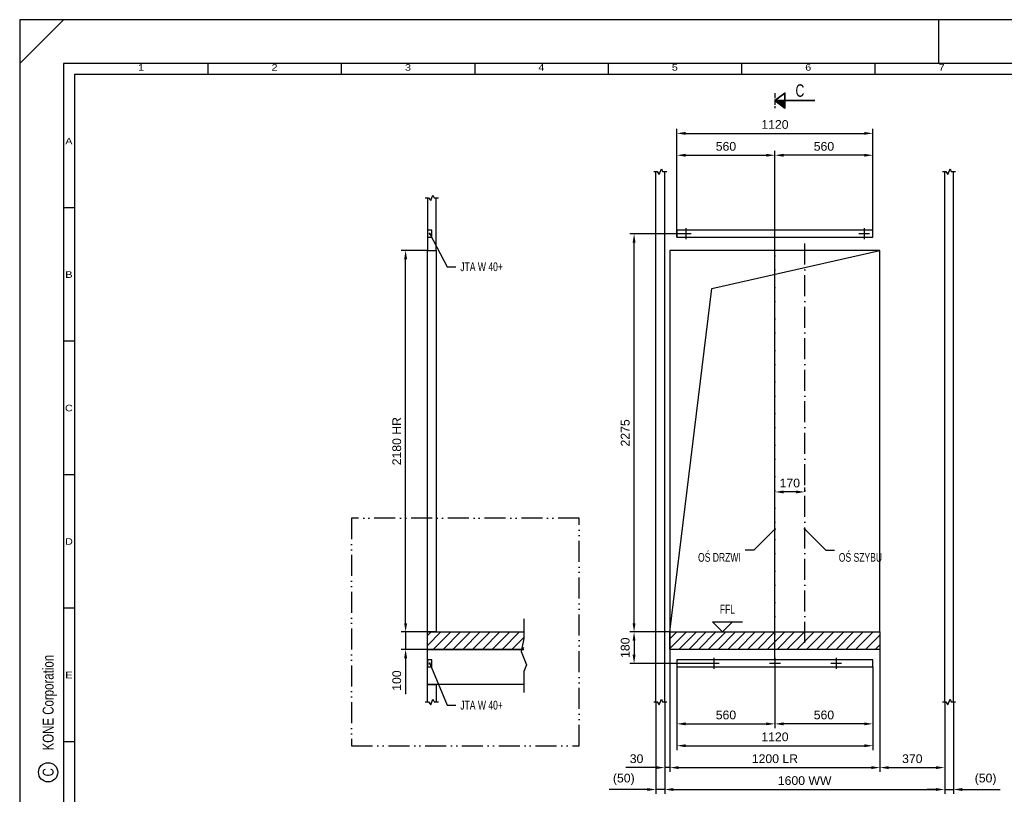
# Model space of a CAD drawing. Header units: millimetres. Extents: x 0 to 10500, y 0 to 7425.
# Tile 2 of 3: x 0 to 5627, y 2999 to 7425. Entities that reach past the tile are written whole.
import ezdxf
from ezdxf.enums import TextEntityAlignment as Align

# ---------------------------------------------------------------- set-up
doc = ezdxf.new("R2010")
doc.units = ezdxf.units.MM
doc.header["$LTSCALE"] = 10
doc.header["$PDSIZE"] = -3
for name, pattern in [('ACAD_ISO02W100', [15, 12, -3]), ('ACAD_ISO10W100', [18, 12, -3, 0, -3]), ('ACAD_ISO12W100', [21, 12, -3, 0, -3, 0, -3])]:
    doc.linetypes.add(name, pattern=pattern)
for name, color, linetype in [('CONT_25', 1, 'Continuous'), ('CONT_50', 5, 'Continuous'), ('CONT_70', 4, 'Continuous'), ('DASH_25', 1, 'ACAD_ISO02W100'), ('DASHD_25', 1, 'ACAD_ISO10W100'), ('DASHDD_25', 1, 'ACAD_ISO12W100'), ('DIM_35', 7, 'Continuous'), ('HATCH_35', 2, 'Continuous'), ('SHEET', 1, 'Continuous'), ('TEXT_35', 2, 'Continuous')]:
    doc.layers.add(name, color=color, linetype=linetype)
doc.layers.add('CONT_35', color=2, linetype='Continuous', lineweight=35)
doc.styles.add('Arial', font='arial.ttf')
doc.styles.get("Standard").update_dxf_attribs({"font": 'arial.ttf'})
doc.styles.add('Text0.7_Arial', font='arial.ttf', dxfattribs={"width": 0.7})
doc.dimstyles.new('KONE_mm', dxfattribs={"dimscale": 25, "dimtxt": 2, "dimasz": 2, "dimexe": 1, "dimexo": 0, "dimgap": 1, "dimtad": 1, "dimdec": 0, "dimrnd": 0.01, "dimzin": 0, "dimdsep": 46, "dimtxsty": 'Arial', "dimsah": 1, "dimcen": 0, "dimclrd": 256, "dimclre": 256, "dimclrt": 256, "dimadec": 1, "dimazin": 2, "dimtfac": 1, "dimtdec": 0, "dimtmove": 0, "dimatfit": 3, "dimfxl": 1, "dimtolj": 1, "dimtzin": 0, "dimarcsym": 0})
pattern_1 = [(45, (4315.887, 3926.822), (-28.0633, 28.0633), [])]

# ---------------------------------------------------------------- blocks, each defined once
blk = doc.blocks.new('Border')
at = {"layer": 'CONT_50', "linetype": 'Continuous'}
blk.add_line((210, 297), (210, 287), dxfattribs=at)
blk.add_lwpolyline([(410, 10), (410, 287), (10, 287), (10, 10)], close=True, dxfattribs=at)
at = {"layer": 'SHEET', "linetype": 'Continuous'}
for p, q in [((0, 287), (10, 297)), ((43, 287), (43, 284.5)), ((73.5, 287), (73.5, 284.5)), ((104, 287), (104, 284.5)), ((134.5, 287), (134.5, 284.5)), ((165, 287), (165, 284.5)), ((195.5, 287), (195.5, 284.5)), ((410, 284.5), (12.5, 284.5)), ((12.5, 284.5), (12.5, 10)), ((12.5, 254), (10, 254)), ((12.5, 223.5), (10, 223.5)), ((12.5, 193), (10, 193)), ((12.5, 162.5), (10, 162.5)), ((12.5, 132), (10, 132))]:
    blk.add_line(p, q, dxfattribs=at)
blk.add_lwpolyline([(420, 0), (420, 297), (0, 297), (0, 0)], close=True, dxfattribs=at)
blk.add_circle((6.5, 125), 2.2, dxfattribs=at)
at = {"layer": 'SHEET', "width": 1.190476}
for s, p in [('1', (27.75, 286.1)), ('2', (58.25, 286.1)), ('3', (88.75, 286.1)), ('4', (119.25, 286.1)), ('5', (149.75, 286.1)), ('6', (180.25, 286.1)), ('7', (210.75, 286.1)), ('A', (11.25, 269.25)), ('B', (11.25, 238.75)), ('C', (11.25, 208.25)), ('D', (11.25, 177.75)), ('E', (11.25, 147.25))]:
    blk.add_text(s, height=1.5, dxfattribs=at).set_placement(p, align=Align.MIDDLE)
at = {"layer": 'SHEET', "linetype": 'Continuous', "width": 0.75}
blk.add_text('C', height=2.5, rotation=90, dxfattribs=at).set_placement((6.5, 125), align=Align.MIDDLE)
blk = doc.blocks.new('*D362')
at = {"layer": 'Defpoints', "color": 0, "transparency": 16777216}
for p in [(4315.9, 4726.8), (4315.9, 4726.8), (4485.9, 4726.8)]:
    blk.add_point(p, dxfattribs=at)
at = {"layer": 'DIM_35', "lineweight": -2, "transparency": 16777216}
for p, q in [((4315.9, 4726.8), (4315.9, 4751.8)), ((4435.9, 4726.8), (4365.9, 4726.8)), ((4485.9, 4726.8), (4485.9, 4751.8))]:
    blk.add_line(p, q, dxfattribs=at)
at = {"layer": 'DIM_35', "transparency": 16777216}
for points in [[(4365.9, 4735.2), (4365.9, 4718.5), (4315.9, 4726.8)], [(4435.9, 4735.2), (4435.9, 4718.5), (4485.9, 4726.8)]]:
    blk.add_solid(points, dxfattribs=at)
at = {"layer": 'DIM_35', "transparency": 16777216, "insert": (4400.9, 4777.4), "char_height": 50, "attachment_point": 5, "style": 'Arial'}
blk.add_mtext('\\A1;170', dxfattribs=at)
blk = doc.blocks.new('_DotSmall')
at = {"color": 0, "linetype": 'ByBlock', "const_width": 0.5}
blk.add_lwpolyline([(-0.0625, 0, 1), (0.0625, 0, 1)], format="xyb", close=True, dxfattribs=at)
blk = doc.blocks.new('*D346')
at = {"layer": 'Defpoints', "color": 0, "transparency": 16777216}
for p in [(3755.9, 3726.8), (4315.9, 3764.3), (4315.9, 3401.8)]:
    blk.add_point(p, dxfattribs=at)
at = {"layer": 'DIM_35', "lineweight": -2, "transparency": 16777216}
for p, q in [((3755.9, 3726.8), (3755.9, 3376.8)), ((4315.9, 3764.3), (4315.9, 3376.8)), ((3805.9, 3401.8), (4265.9, 3401.8))]:
    blk.add_line(p, q, dxfattribs=at)
at = {"layer": 'DIM_35', "transparency": 16777216}
for points in [[(3805.9, 3410.2), (3805.9, 3393.5), (3755.9, 3401.8)], [(4265.9, 3410.2), (4265.9, 3393.5), (4315.9, 3401.8)]]:
    blk.add_solid(points, dxfattribs=at)
at = {"layer": 'DIM_35', "transparency": 16777216, "insert": (4035.9, 3452.4), "char_height": 50, "attachment_point": 5, "style": 'Arial', "bg_fill": 3, "box_fill_scale": 1.1, "bg_fill_color": 256, "bg_fill_true_color": 13158600, "bg_fill_transparency": 0}
blk.add_mtext('\\A1;560', dxfattribs=at)
blk = doc.blocks.new('*D347')
at = {"layer": 'Defpoints', "color": 0, "transparency": 16777216}
for p in [(4315.9, 3764.3), (4875.9, 3726.8), (4315.9, 3401.8)]:
    blk.add_point(p, dxfattribs=at)
at = {"layer": 'DIM_35', "lineweight": -2, "transparency": 16777216}
for p, q in [((4315.9, 3764.3), (4315.9, 3376.8)), ((4875.9, 3726.8), (4875.9, 3376.8)), ((4825.9, 3401.8), (4365.9, 3401.8))]:
    blk.add_line(p, q, dxfattribs=at)
at = {"layer": 'DIM_35', "transparency": 16777216}
for points in [[(4365.9, 3410.2), (4365.9, 3393.5), (4315.9, 3401.8)], [(4825.9, 3410.2), (4825.9, 3393.5), (4875.9, 3401.8)]]:
    blk.add_solid(points, dxfattribs=at)
at = {"layer": 'DIM_35', "transparency": 16777216, "insert": (4595.9, 3452.4), "char_height": 50, "attachment_point": 5, "style": 'Arial', "bg_fill": 3, "box_fill_scale": 1.1, "bg_fill_color": 256, "bg_fill_true_color": 13158600, "bg_fill_transparency": 0}
blk.add_mtext('\\A1;560', dxfattribs=at)
blk = doc.blocks.new('*D348')
at = {"layer": 'Defpoints', "color": 0, "transparency": 16777216}
for p in [(3755.9, 3726.8), (4875.9, 3726.8), (4875.9, 3276.8)]:
    blk.add_point(p, dxfattribs=at)
at = {"layer": 'DIM_35', "lineweight": -2, "transparency": 16777216}
for p, q in [((3755.9, 3726.8), (3755.9, 3251.8)), ((4875.9, 3726.8), (4875.9, 3251.8)), ((3805.9, 3276.8), (4825.9, 3276.8))]:
    blk.add_line(p, q, dxfattribs=at)
at = {"layer": 'DIM_35', "transparency": 16777216}
for points in [[(3805.9, 3285.2), (3805.9, 3268.5), (3755.9, 3276.8)], [(4825.9, 3285.2), (4825.9, 3268.5), (4875.9, 3276.8)]]:
    blk.add_solid(points, dxfattribs=at)
at = {"layer": 'DIM_35', "transparency": 16777216, "insert": (4315.9, 3327.4), "char_height": 50, "attachment_point": 5, "style": 'Arial', "bg_fill": 3, "box_fill_scale": 1.1, "bg_fill_color": 256, "bg_fill_true_color": 13158600, "bg_fill_transparency": 0}
blk.add_mtext('\\A1;1120', dxfattribs=at)
blk = doc.blocks.new('*D349')
at = {"layer": 'Defpoints', "color": 0, "transparency": 16777216}
for p in [(4875.9, 6775.6), (3755.9, 6181.8), (4875.9, 6181.8)]:
    blk.add_point(p, dxfattribs=at)
at = {"layer": 'DIM_35', "lineweight": -2, "transparency": 16777216}
for p, q in [((3755.9, 6181.8), (3755.9, 6800.6)), ((3805.9, 6775.6), (4825.9, 6775.6)), ((4875.9, 6181.8), (4875.9, 6800.6))]:
    blk.add_line(p, q, dxfattribs=at)
at = {"layer": 'DIM_35', "transparency": 16777216}
for points in [[(3805.9, 6783.9), (3805.9, 6767.2), (3755.9, 6775.6)], [(4825.9, 6783.9), (4825.9, 6767.2), (4875.9, 6775.6)]]:
    blk.add_solid(points, dxfattribs=at)
at = {"layer": 'DIM_35', "transparency": 16777216, "insert": (4315.9, 6826.1), "char_height": 50, "attachment_point": 5, "style": 'Arial', "bg_fill": 3, "box_fill_scale": 1.1, "bg_fill_color": 256, "bg_fill_true_color": 13158600, "bg_fill_transparency": 0}
blk.add_mtext('\\A1;1120', dxfattribs=at)
blk = doc.blocks.new('*D350')
at = {"layer": 'Defpoints', "color": 0, "transparency": 16777216}
for p in [(4315.9, 6650.6), (4315.9, 6169.3), (4875.9, 6181.8)]:
    blk.add_point(p, dxfattribs=at)
at = {"layer": 'DIM_35', "lineweight": -2, "transparency": 16777216}
for p, q in [((4315.9, 6169.3), (4315.9, 6675.6)), ((4825.9, 6650.6), (4365.9, 6650.6)), ((4875.9, 6181.8), (4875.9, 6675.6))]:
    blk.add_line(p, q, dxfattribs=at)
at = {"layer": 'DIM_35', "transparency": 16777216}
for points in [[(4365.9, 6658.9), (4365.9, 6642.2), (4315.9, 6650.6)], [(4825.9, 6658.9), (4825.9, 6642.2), (4875.9, 6650.6)]]:
    blk.add_solid(points, dxfattribs=at)
at = {"layer": 'DIM_35', "transparency": 16777216, "insert": (4595.9, 6701.1), "char_height": 50, "attachment_point": 5, "style": 'Arial', "bg_fill": 3, "box_fill_scale": 1.1, "bg_fill_color": 256, "bg_fill_true_color": 13158600, "bg_fill_transparency": 0}
blk.add_mtext('\\A1;560', dxfattribs=at)
blk = doc.blocks.new('*D351')
at = {"layer": 'Defpoints', "color": 0, "transparency": 16777216}
for p in [(4315.9, 6650.6), (3755.9, 6181.8), (4315.9, 6169.3)]:
    blk.add_point(p, dxfattribs=at)
at = {"layer": 'DIM_35', "lineweight": -2, "transparency": 16777216}
for p, q in [((3755.9, 6181.8), (3755.9, 6675.6)), ((3805.9, 6650.6), (4265.9, 6650.6)), ((4315.9, 6169.3), (4315.9, 6675.6))]:
    blk.add_line(p, q, dxfattribs=at)
at = {"layer": 'DIM_35', "transparency": 16777216}
for points in [[(3805.9, 6658.9), (3805.9, 6642.2), (3755.9, 6650.6)], [(4265.9, 6658.9), (4265.9, 6642.2), (4315.9, 6650.6)]]:
    blk.add_solid(points, dxfattribs=at)
at = {"layer": 'DIM_35', "transparency": 16777216, "insert": (4035.9, 6701.1), "char_height": 50, "attachment_point": 5, "style": 'Arial', "bg_fill": 3, "box_fill_scale": 1.1, "bg_fill_color": 256, "bg_fill_true_color": 13158600, "bg_fill_transparency": 0}
blk.add_mtext('\\A1;560', dxfattribs=at)
blk = doc.blocks.new('*D352')
at = {"layer": 'Defpoints', "color": 0, "transparency": 16777216}
for p in [(3715.9, 3926.8), (3685.9, 3526.8), (3685.9, 3151.8)]:
    blk.add_point(p, dxfattribs=at)
at = {"layer": 'DIM_35', "lineweight": -2, "transparency": 16777216}
for p, q in [((3715.9, 3926.8), (3715.9, 3126.8)), ((3685.9, 3526.8), (3685.9, 3126.8)), ((3635.9, 3151.8), (3464.5, 3151.8)), ((3715.9, 3151.8), (3685.9, 3151.8)), ((3765.9, 3151.8), (3815.9, 3151.8))]:
    blk.add_line(p, q, dxfattribs=at)
at = {"layer": 'DIM_35', "transparency": 16777216}
for points in [[(3635.9, 3160.2), (3635.9, 3143.5), (3685.9, 3151.8)], [(3765.9, 3160.2), (3765.9, 3143.5), (3715.9, 3151.8)]]:
    blk.add_solid(points, dxfattribs=at)
at = {"layer": 'DIM_35', "transparency": 16777216, "insert": (3525.2, 3202.4), "char_height": 50, "attachment_point": 5, "style": 'Arial', "bg_fill": 3, "box_fill_scale": 1.1, "bg_fill_color": 256, "bg_fill_true_color": 13158600, "bg_fill_transparency": 0}
blk.add_mtext('\\A1;30', dxfattribs=at)
blk = doc.blocks.new('*D353')
at = {"layer": 'Defpoints', "color": 0, "transparency": 16777216}
for p in [(4915.9, 3926.8), (5285.9, 3526.8), (5285.9, 3151.8)]:
    blk.add_point(p, dxfattribs=at)
at = {"layer": 'DIM_35', "lineweight": -2, "transparency": 16777216}
for p, q in [((4915.9, 3926.8), (4915.9, 3126.8)), ((5285.9, 3526.8), (5285.9, 3126.8)), ((4965.9, 3151.8), (5235.9, 3151.8))]:
    blk.add_line(p, q, dxfattribs=at)
at = {"layer": 'DIM_35', "transparency": 16777216}
for points in [[(4965.9, 3160.2), (4965.9, 3143.5), (4915.9, 3151.8)], [(5235.9, 3160.2), (5235.9, 3143.5), (5285.9, 3151.8)]]:
    blk.add_solid(points, dxfattribs=at)
at = {"layer": 'DIM_35', "transparency": 16777216, "insert": (5100.9, 3202.4), "char_height": 50, "attachment_point": 5, "style": 'Arial', "bg_fill": 3, "box_fill_scale": 1.1, "bg_fill_color": 256, "bg_fill_true_color": 13158600, "bg_fill_transparency": 0}
blk.add_mtext('\\A1;370', dxfattribs=at)
blk = doc.blocks.new('*D354')
at = {"layer": 'Defpoints', "color": 0, "transparency": 16777216}
for p in [(3715.9, 3926.8), (4915.9, 3926.8), (4915.9, 3151.8)]:
    blk.add_point(p, dxfattribs=at)
at = {"layer": 'DIM_35', "lineweight": -2, "transparency": 16777216}
for p, q in [((3715.9, 3926.8), (3715.9, 3126.8)), ((4915.9, 3926.8), (4915.9, 3126.8)), ((3765.9, 3151.8), (4865.9, 3151.8))]:
    blk.add_line(p, q, dxfattribs=at)
at = {"layer": 'DIM_35', "transparency": 16777216}
for points in [[(3765.9, 3160.2), (3765.9, 3143.5), (3715.9, 3151.8)], [(4865.9, 3160.2), (4865.9, 3143.5), (4915.9, 3151.8)]]:
    blk.add_solid(points, dxfattribs=at)
at = {"layer": 'DIM_35', "transparency": 16777216, "insert": (4315.9, 3202.4), "char_height": 50, "attachment_point": 5, "style": 'Arial', "bg_fill": 3, "box_fill_scale": 1.1, "bg_fill_color": 256, "bg_fill_true_color": 13158600, "bg_fill_transparency": 0}
blk.add_mtext('\\A1;1200 LR', dxfattribs=at)
blk = doc.blocks.new('*D355')
at = {"layer": 'Defpoints', "color": 0, "transparency": 16777216}
for p in [(3685.9, 3526.8), (5285.9, 3526.8), (5285.9, 3026.8)]:
    blk.add_point(p, dxfattribs=at)
at = {"layer": 'DIM_35', "lineweight": -2, "transparency": 16777216}
for p, q in [((3685.9, 3526.8), (3685.9, 3001.8)), ((5285.9, 3526.8), (5285.9, 3001.8)), ((3735.9, 3026.8), (5235.9, 3026.8))]:
    blk.add_line(p, q, dxfattribs=at)
at = {"layer": 'DIM_35', "transparency": 16777216}
for points in [[(3735.9, 3035.2), (3735.9, 3018.5), (3685.9, 3026.8)], [(5235.9, 3035.2), (5235.9, 3018.5), (5285.9, 3026.8)]]:
    blk.add_solid(points, dxfattribs=at)
at = {"layer": 'DIM_35', "transparency": 16777216, "insert": (4485.9, 3077.4), "char_height": 50, "attachment_point": 5, "style": 'Arial', "bg_fill": 3, "box_fill_scale": 1.1, "bg_fill_color": 256, "bg_fill_true_color": 13158600, "bg_fill_transparency": 0}
blk.add_mtext('\\A1;1600 WW', dxfattribs=at)
blk = doc.blocks.new('*D356')
at = {"layer": 'Defpoints', "color": 0, "transparency": 16777216}
for p in [(3635.9, 3526.8), (3685.9, 3526.8), (3635.9, 3026.8)]:
    blk.add_point(p, dxfattribs=at)
at = {"layer": 'DIM_35', "lineweight": -2, "transparency": 16777216}
for p, q in [((3635.9, 3526.8), (3635.9, 3001.8)), ((3685.9, 3526.8), (3685.9, 3001.8)), ((3585.9, 3026.8), (3368.4, 3026.8)), ((3685.9, 3026.8), (3635.9, 3026.8)), ((3735.9, 3026.8), (3785.9, 3026.8))]:
    blk.add_line(p, q, dxfattribs=at)
at = {"layer": 'DIM_35', "transparency": 16777216}
for points in [[(3585.9, 3035.2), (3585.9, 3018.5), (3635.9, 3026.8)], [(3735.9, 3035.2), (3735.9, 3018.5), (3685.9, 3026.8)]]:
    blk.add_solid(points, dxfattribs=at)
at = {"layer": 'DIM_35', "transparency": 16777216, "insert": (3452.2, 3084.6), "char_height": 50, "attachment_point": 5, "style": 'Arial', "bg_fill": 3, "box_fill_scale": 1.1, "bg_fill_color": 256, "bg_fill_true_color": 13158600, "bg_fill_transparency": 0}
blk.add_mtext('\\A1;(50)', dxfattribs=at)
blk = doc.blocks.new('*D357')
at = {"layer": 'Defpoints', "color": 0, "transparency": 16777216}
for p in [(5285.9, 3526.8), (5335.9, 3526.8), (5335.9, 3026.8)]:
    blk.add_point(p, dxfattribs=at)
at = {"layer": 'DIM_35', "lineweight": -2, "transparency": 16777216}
for p, q in [((5285.9, 3526.8), (5285.9, 3001.8)), ((5335.9, 3526.8), (5335.9, 3001.8)), ((5235.9, 3026.8), (5185.9, 3026.8)), ((5285.9, 3026.8), (5335.9, 3026.8)), ((5385.9, 3026.8), (5603.3, 3026.8))]:
    blk.add_line(p, q, dxfattribs=at)
at = {"layer": 'DIM_35', "transparency": 16777216}
for points in [[(5235.9, 3035.2), (5235.9, 3018.5), (5285.9, 3026.8)], [(5385.9, 3035.2), (5385.9, 3018.5), (5335.9, 3026.8)]]:
    blk.add_solid(points, dxfattribs=at)
at = {"layer": 'DIM_35', "transparency": 16777216, "insert": (5519.6, 3084.6), "char_height": 50, "attachment_point": 5, "style": 'Arial', "bg_fill": 3, "box_fill_scale": 1.1, "bg_fill_color": 256, "bg_fill_true_color": 13158600, "bg_fill_transparency": 0}
blk.add_mtext('\\A1;(50)', dxfattribs=at)
blk = doc.blocks.new('*D358')
at = {"layer": 'Defpoints', "color": 0, "transparency": 16777216}
for p in [(3715.9, 3926.8), (3965.9, 3746.8)]:
    blk.add_point(p, dxfattribs=at)
at = {"layer": 'DIM_35', "lineweight": -2, "transparency": 16777216}
for p, q in [((3715.9, 3926.8), (3485.9, 3926.8)), ((3510.9, 3876.8), (3510.9, 3796.8)), ((3965.9, 3746.8), (3485.9, 3746.8))]:
    blk.add_line(p, q, dxfattribs=at)
at = {"layer": 'DIM_35', "transparency": 16777216}
for points in [[(3502.6, 3876.8), (3519.2, 3876.8), (3510.9, 3926.8)], [(3502.6, 3796.8), (3519.2, 3796.8), (3510.9, 3746.8)]]:
    blk.add_solid(points, dxfattribs=at)
at = {"layer": 'DIM_35', "transparency": 16777216, "insert": (3460.4, 3836.8), "char_height": 50, "attachment_point": 5, "rotation": 90, "style": 'Arial', "bg_fill": 3, "box_fill_scale": 1.1, "bg_fill_color": 256, "bg_fill_true_color": 13158600, "bg_fill_transparency": 0}
blk.add_mtext('\\A1;180', dxfattribs=at)
at = {"layer": 'Defpoints', "color": 0, "transparency": 16777216}
blk.add_point((3510.9, 3746.8), dxfattribs=at)
blk = doc.blocks.new('*D359')
at = {"layer": 'Defpoints', "color": 0, "transparency": 16777216}
for p in [(3510.9, 6201.8), (3805.9, 6201.8), (3715.9, 3926.8)]:
    blk.add_point(p, dxfattribs=at)
at = {"layer": 'DIM_35', "lineweight": -2, "transparency": 16777216}
for p, q in [((3805.9, 6201.8), (3485.9, 6201.8)), ((3510.9, 3976.8), (3510.9, 6151.8)), ((3715.9, 3926.8), (3485.9, 3926.8))]:
    blk.add_line(p, q, dxfattribs=at)
at = {"layer": 'DIM_35', "transparency": 16777216}
for points in [[(3502.6, 6151.8), (3519.2, 6151.8), (3510.9, 6201.8)], [(3502.6, 3976.8), (3519.2, 3976.8), (3510.9, 3926.8)]]:
    blk.add_solid(points, dxfattribs=at)
at = {"layer": 'DIM_35', "transparency": 16777216, "insert": (3460.4, 5064.3), "char_height": 50, "attachment_point": 5, "rotation": 90, "style": 'Arial', "bg_fill": 3, "box_fill_scale": 1.1, "bg_fill_color": 256, "bg_fill_true_color": 13158600, "bg_fill_transparency": 0}
blk.add_mtext('\\A1;2275', dxfattribs=at)
blk = doc.blocks.new('T-0008158422_DoorCutOut_C_001_0')
at = {"layer": 'CONT_25'}
blk.add_lwpolyline([(-600, 0), (-360, 1962), (600, 2180)], dxfattribs=at)
at = {"layer": 'CONT_70'}
blk.add_lwpolyline([(-600, 0), (600, 0), (600, 2180), (-600, 2180)], close=True, dxfattribs=at)
at = {"layer": 'DASHD_25'}
blk.add_lwpolyline([(0, -62.5), (0, 2242.5)], dxfattribs=at)
blk = doc.blocks.new('*D360')
at = {"layer": 'Defpoints', "color": 0, "transparency": 16777216}
for p in [(2330.4, 3926.8), (2205.4, 3826.8), (2330.4, 3826.8)]:
    blk.add_point(p, dxfattribs=at)
at = {"layer": 'DIM_35', "lineweight": -2, "transparency": 16777216}
for p, q in [((2205.4, 3976.8), (2205.4, 4026.8)), ((2330.4, 3926.8), (2180.4, 3926.8)), ((2205.4, 3926.8), (2205.4, 3826.8)), ((2330.4, 3826.8), (2180.4, 3826.8)), ((2205.4, 3776.8), (2205.4, 3571.2))]:
    blk.add_line(p, q, dxfattribs=at)
at = {"layer": 'DIM_35', "transparency": 16777216}
for points in [[(2197, 3976.8), (2213.7, 3976.8), (2205.4, 3926.8)], [(2197, 3776.8), (2213.7, 3776.8), (2205.4, 3826.8)]]:
    blk.add_solid(points, dxfattribs=at)
at = {"layer": 'DIM_35', "transparency": 16777216, "insert": (2154.9, 3649), "char_height": 50, "attachment_point": 5, "rotation": 90, "style": 'Arial', "bg_fill": 3, "box_fill_scale": 1.1, "bg_fill_color": 256, "bg_fill_true_color": 13158600, "bg_fill_transparency": 0}
blk.add_mtext('\\A1;100', dxfattribs=at)
blk = doc.blocks.new('*D361')
at = {"layer": 'Defpoints', "color": 0, "transparency": 16777216}
for p in [(2205.4, 6106.8), (2330.4, 6106.8), (2330.4, 3926.8)]:
    blk.add_point(p, dxfattribs=at)
at = {"layer": 'DIM_35', "lineweight": -2, "transparency": 16777216}
for p, q in [((2330.4, 6106.8), (2180.4, 6106.8)), ((2205.4, 3976.8), (2205.4, 6056.8)), ((2330.4, 3926.8), (2180.4, 3926.8))]:
    blk.add_line(p, q, dxfattribs=at)
at = {"layer": 'DIM_35', "transparency": 16777216}
for points in [[(2197, 6056.8), (2213.7, 6056.8), (2205.4, 6106.8)], [(2197, 3976.8), (2213.7, 3976.8), (2205.4, 3926.8)]]:
    blk.add_solid(points, dxfattribs=at)
at = {"layer": 'DIM_35', "transparency": 16777216, "insert": (2154.9, 5016.8), "char_height": 50, "attachment_point": 5, "rotation": 90, "style": 'Arial', "bg_fill": 3, "box_fill_scale": 1.1, "bg_fill_color": 256, "bg_fill_true_color": 13158600, "bg_fill_transparency": 0}
blk.add_mtext('\\A1;2180 HR', dxfattribs=at)

msp = doc.modelspace()

# ---------------------------------------------------------------- hatches: boundary and pattern name
at = {"layer": 'CONT_35', "ltscale": 0.25}
h = msp.add_hatch(dxfattribs=at)
h.set_pattern_fill('ANSI31', color=256, scale=0.571429, style=0)
h.set_pattern_definition([(45, (5791.655125, 8052.93512), (-0.0505076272, 0.0505076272), [])])
h.paths.add_polyline_path([(4373, 6963.1), (4315.9, 6963.1), (4373, 6920.2)])
at = {"layer": 'HATCH_35'}
h = msp.add_hatch(dxfattribs=at)
h.set_pattern_fill('ANSI31', color=256, scale=12.5)
h.set_pattern_definition(pattern_1)
h.paths.add_polyline_path([(2880.4, 3826.8), (2330.4, 3826.8), (2330.4, 3926.8), (2880.4, 3926.8)])
h = msp.add_hatch(dxfattribs=at)
h.set_pattern_fill('ANSI31', color=256, scale=12.5)
h.set_pattern_definition(pattern_1)
h.paths.add_polyline_path([(3715.9, 3926.8), (4915.9, 3926.8), (4915.9, 3826.8), (3715.9, 3826.8)])

# ---------------------------------------------------------------- linework, layer by layer
at = {"layer": 'CONT_35', "ltscale": 0.25}
msp.add_lwpolyline([(4315.9, 6963.1), (4373, 7005.9), (4373, 6963.1), (4373, 6920.2)], close=True, dxfattribs=at)
msp.add_lwpolyline([(4315.9, 6963.1), (4373, 6963.1), (4544.5, 6963.1)], dxfattribs=at)
at = {"layer": 'CONT_70'}
for p, q in [((3635.9, 3526.8), (3635.9, 6556.8)), ((3685.9, 3526.8), (3685.9, 6556.8)), ((5285.9, 3526.8), (5285.9, 6556.8)), ((5335.9, 3526.8), (5335.9, 6556.8))]:
    msp.add_line(p, q, dxfattribs=at)
for points in [[(2330.4, 6406.8), (2330.4, 6106.8), (2380.4, 6106.8), (2380.4, 6406.8)], [(2880.4, 3826.8), (2330.4, 3826.8), (2330.4, 3926.8), (2880.4, 3926.8)], [(2880.4, 3626.8), (2330.4, 3626.8), (2330.4, 3826.8), (2880.4, 3826.8)], [(2330.4, 3526.8), (2330.4, 3626.8), (2380.4, 3626.8), (2380.4, 3526.8)]]:
    msp.add_lwpolyline(points, dxfattribs=at)
for points in [[(2330.4, 6181.8), (2355.4, 6181.8), (2355.4, 6221.8), (2330.4, 6221.8)], [(3755.9, 6181.8), (4875.9, 6181.8), (4875.9, 6221.8), (3755.9, 6221.8)], [(2330.4, 3926.8), (2330.4, 6106.8), (2380.4, 6106.8), (2380.4, 3926.8)], [(3715.9, 3926.8), (4915.9, 3926.8), (4915.9, 3826.8), (3715.9, 3826.8)], [(2330.4, 3726.8), (2355.4, 3726.8), (2355.4, 3766.8), (2330.4, 3766.8)], [(3755.9, 3726.8), (4875.9, 3726.8), (4875.9, 3766.8), (3755.9, 3766.8)]]:
    msp.add_lwpolyline(points, close=True, dxfattribs=at)
at = {"layer": 'DASH_25', "ltscale": 0.25}
msp.add_line((4315.9, 7005.9), (4315.9, 6920.2), dxfattribs=at)
at = {"layer": 'DASHD_25'}
for points in [[(3623.4, 6556.8), (3642.1, 6556.8), (3654.6, 6541.2), (3667.1, 6572.4), (3673.4, 6556.8), (3698.4, 6556.8)], [(5273.4, 6556.8), (5292.1, 6556.8), (5304.6, 6541.2), (5317.1, 6572.4), (5323.4, 6556.8), (5348.4, 6556.8)], [(2317.9, 6406.8), (2336.6, 6406.8), (2349.1, 6391.2), (2361.6, 6422.4), (2367.9, 6406.8), (2392.9, 6406.8)], [(3837.1, 6201.8), (3774.6, 6201.8)], [(3805.9, 6233.1), (3805.9, 6170.6)], [(4857.1, 6201.8), (4794.6, 6201.8)], [(4825.9, 6233.1), (4825.9, 6170.6)], [(4315.9, 3764.3), (4315.9, 6169.3)], [(4485.9, 3864.3), (4485.9, 6169.3)], [(2880.4, 4001.8), (2880.4, 3889.3), (2864.8, 3814.3), (2896, 3739.3), (2880.4, 3701.8), (2880.4, 3551.8)], [(3965.9, 3778.1), (3965.9, 3715.6)], [(4315.9, 3778.1), (4315.9, 3715.6)], [(4665.9, 3778.1), (4665.9, 3715.6)], [(3997.1, 3746.8), (3934.6, 3746.8)], [(4347.1, 3746.8), (4284.6, 3746.8)], [(4697.1, 3746.8), (4634.6, 3746.8)], [(2317.9, 3526.8), (2336.6, 3526.8), (2349.1, 3511.2), (2361.6, 3542.4), (2367.9, 3526.8), (2392.9, 3526.8)], [(3623.4, 3526.8), (3642.1, 3526.8), (3654.6, 3511.2), (3667.1, 3542.4), (3673.4, 3526.8), (3698.4, 3526.8)], [(5273.4, 3526.8), (5292.1, 3526.8), (5304.6, 3511.2), (5317.1, 3542.4), (5323.4, 3526.8), (5348.4, 3526.8)]]:
    msp.add_lwpolyline(points, dxfattribs=at)
at = {"layer": 'TEXT_35', "linetype": 'Continuous', "ltscale": 0.25}
msp.add_line((3958.7, 3984), (4130.2, 3984), dxfattribs=at)
msp.add_lwpolyline([(3958.7, 3984), (4015.9, 3926.8), (4073, 3984)], dxfattribs=at)

# ---------------------------------------------------------------- block references
at = {"layer": 'SHEET', "xscale": 25, "yscale": 25, "zscale": 25}
msp.add_blockref('Border', (0, 0), dxfattribs=at)

# ---------------------------------------------------------------- texts
at = {"layer": 'SHEET', "linetype": 'Continuous', "style": 'Text0.7_Arial', "width": 0.75}
msp.add_text('KONE Corporation', height=62.5, rotation=90, dxfattribs=at).set_placement((162.5, 3250), align=Align.MIDDLE_LEFT)
at = {"layer": 'TEXT_35', "style": 'Text0.7_Arial', "width": 0.7}
msp.add_text('C', height=71.4, dxfattribs=at).set_placement((4458.7, 6963.1), align=Align.BOTTOM_CENTER)
at = {"layer": 'TEXT_35', "linetype": 'Continuous', "ltscale": 0.25, "style": 'Text0.7_Arial', "width": 0.7}
msp.add_text('FFL', height=50, dxfattribs=at).set_placement((4044.5, 4057), align=Align.MIDDLE)
at = {"layer": 'TEXT_35', "char_height": 50, "style": 'Text0.7_Arial'}
for s, insert, attachment_point in [('JTA W 40+', (2517.9, 6013.1), 4), ('\\POŚ DRZWI', (4120.9, 4394.3), 6), ('\\POŚ SZYBU', (4680.9, 4394.3), 4), ('JTA W 40+', (2517.9, 3508.1), 4)]:
    msp.add_mtext(s, dxfattribs=dict(at, insert=insert, attachment_point=attachment_point))

# ---------------------------------------------------------------- dimensions: what is measured, and where the dimension line sits
at = {"layer": 'DIM_35'}
dim = msp.add_linear_dim(base=(4315.9, 4726.8), p1=(4485.9, 4726.8), p2=(4315.9, 4726.8), dimstyle='KONE_mm', override={"dimldrblk": 'DotSmall'}, dxfattribs=at)
dim.commit()
dim.dimension.update_dxf_attribs({"geometry": '*D362', "text_midpoint": (4400.9, 4777.4)})

# ---------------------------------------------------------------- leaders
at = {"layer": 'TEXT_35', "annotation_type": 0, "has_hookline": 1}
for points, hookline_direction, text_width in [([(2342.9, 6201.8), (2442.9, 6013.1), (2492.9, 6013.1)], 0, 239.2), ([(4315.9, 4514.3), (4195.9, 4394.3), (4145.9, 4394.3)], 1, 237.7), ([(4485.9, 4514.3), (4605.9, 4394.3), (4655.9, 4394.3)], 0, 240.9), ([(2342.9, 3746.8), (2442.9, 3508.1), (2492.9, 3508.1)], 0, 239.2)]:
    msp.add_leader(points, dimstyle='KONE_mm', override={"dimtad": 0, "dimldrblk": 'DotSmall'}, dxfattribs=dict(at, hookline_direction=hookline_direction, text_width=text_width))

# ---------------------------------------------------------------- next in the draw order: dimensions: what is measured, and where the dimension line sits
at = {"layer": 'DIM_35'}
for base, p1, p2, picture, middle in [((4875.9, 6775.6), (3755.9, 6181.8), (4875.9, 6181.8), '*D349', (4315.9, 6826.1)), ((5285.9, 3151.8), (4915.9, 3926.8), (5285.9, 3526.8), '*D353', (5100.9, 3202.4)), ((4315.9, 3401.8), (3755.9, 3726.8), (4315.9, 3764.3), '*D346', (4035.9, 3452.4))]:
    dim = msp.add_linear_dim(base=base, p1=p1, p2=p2, dimstyle='KONE_mm', override={"dimldrblk": 'DotSmall', "dimtfill": 1}, dxfattribs=at)
    dim.commit()
    dim.dimension.update_dxf_attribs({"geometry": picture, "text_midpoint": middle})
dim = msp.add_linear_dim(base=(2205.4, 3826.8), p1=(2330.4, 3926.8), p2=(2330.4, 3826.8), angle=90, dimstyle='KONE_mm', override={"dimldrblk": 'DotSmall', "dimtfill": 1}, dxfattribs=at)
dim.commit()
dim.dimension.update_dxf_attribs({"geometry": '*D360', "text_midpoint": (2154.9, 3649)})

# ---------------------------------------------------------------- next in the draw order: linework, layer by layer
at = {"layer": 'DASHDD_25'}
msp.add_lwpolyline([(1897, 3276.8), (3197, 3276.8), (3197, 4576.8), (1897, 4576.8)], close=True, dxfattribs=at)

# ---------------------------------------------------------------- next in the draw order: dimensions: what is measured, and where the dimension line sits
at = {"layer": 'DIM_35'}
for base, p1, p2, picture, middle in [((4315.9, 6650.6), (4875.9, 6181.8), (4315.9, 6169.3), '*D350', (4595.9, 6701.1)), ((4315.9, 3401.8), (4875.9, 3726.8), (4315.9, 3764.3), '*D347', (4595.9, 3452.4))]:
    dim = msp.add_linear_dim(base=base, p1=p1, p2=p2, dimstyle='KONE_mm', override={"dimldrblk": 'DotSmall', "dimtfill": 1}, dxfattribs=at)
    dim.commit()
    dim.dimension.update_dxf_attribs({"geometry": picture, "text_midpoint": middle})

# ---------------------------------------------------------------- next in the draw order: dimensions: what is measured, and where the dimension line sits
for base, p1, p2, picture, middle in [((4315.9, 6650.6), (3755.9, 6181.8), (4315.9, 6169.3), '*D351', (4035.9, 6701.1)), ((4875.9, 3276.8), (3755.9, 3726.8), (4875.9, 3726.8), '*D348', (4315.9, 3327.4))]:
    dim = msp.add_linear_dim(base=base, p1=p1, p2=p2, dimstyle='KONE_mm', override={"dimldrblk": 'DotSmall', "dimtfill": 1}, dxfattribs=at)
    dim.commit()
    dim.dimension.update_dxf_attribs({"geometry": picture, "text_midpoint": middle})
dim = msp.add_linear_dim(base=(2205.4, 6106.8), p1=(2330.4, 3926.8), p2=(2330.4, 6106.8), angle=90, text='<> HR', dimstyle='KONE_mm', override={"dimldrblk": 'DotSmall', "dimtfill": 1}, dxfattribs=at)
dim.commit()
dim.dimension.update_dxf_attribs({"geometry": '*D361', "text_midpoint": (2154.9, 5016.8)})

# ---------------------------------------------------------------- next in the draw order: dimensions: what is measured, and where the dimension line sits
dim = msp.add_linear_dim(base=(3685.9, 3151.8), p1=(3715.9, 3926.8), p2=(3685.9, 3526.8), dimstyle='KONE_mm', override={"dimldrblk": 'DotSmall', "dimtfill": 1}, dxfattribs=at)
dim.commit()
dim.dimension.update_dxf_attribs({"geometry": '*D352', "text_midpoint": (3525.2, 3202.4)})

# ---------------------------------------------------------------- next in the draw order: dimensions: what is measured, and where the dimension line sits
dim = msp.add_linear_dim(base=(4915.9, 3151.8), p1=(3715.9, 3926.8), p2=(4915.9, 3926.8), text='<> LR', dimstyle='KONE_mm', override={"dimldrblk": 'DotSmall', "dimtfill": 1}, dxfattribs=at)
dim.commit()
dim.dimension.update_dxf_attribs({"geometry": '*D354', "text_midpoint": (4315.9, 3202.4)})

# ---------------------------------------------------------------- next in the draw order: dimensions: what is measured, and where the dimension line sits
dim = msp.add_linear_dim(base=(3510.9, 3746.8), p1=(3715.9, 3926.8), p2=(3965.9, 3746.8), angle=90, dimstyle='KONE_mm', override={"dimldrblk": 'DotSmall', "dimtfill": 1}, dxfattribs=at)
dim.commit()
dim.dimension.update_dxf_attribs({"geometry": '*D358', "text_midpoint": (3460.4, 3836.8)})
dim = msp.add_linear_dim(base=(5285.9, 3026.8), p1=(3685.9, 3526.8), p2=(5285.9, 3526.8), text='<> WW', dimstyle='KONE_mm', override={"dimldrblk": 'DotSmall', "dimtfill": 1}, dxfattribs=at)
dim.commit()
dim.dimension.update_dxf_attribs({"geometry": '*D355', "text_midpoint": (4485.9, 3077.4)})

# ---------------------------------------------------------------- next in the draw order: dimensions: what is measured, and where the dimension line sits
dim = msp.add_linear_dim(base=(3510.9, 6201.8), p1=(3715.9, 3926.8), p2=(3805.9, 6201.8), angle=90, dimstyle='KONE_mm', override={"dimldrblk": 'DotSmall', "dimtfill": 1}, dxfattribs=at)
dim.commit()
dim.dimension.update_dxf_attribs({"geometry": '*D359', "text_midpoint": (3460.4, 5064.3)})
for base, p1, p2, picture, middle in [((3635.9, 3026.8), (3685.9, 3526.8), (3635.9, 3526.8), '*D356', (3452.2, 3084.6)), ((5335.9, 3026.8), (5285.9, 3526.8), (5335.9, 3526.8), '*D357', (5519.6, 3084.6))]:
    dim = msp.add_linear_dim(base=base, p1=p1, p2=p2, text='(<>)', dimstyle='KONE_mm', override={"dimldrblk": 'DotSmall', "dimtfill": 1}, dxfattribs=at)
    dim.commit()
    dim.dimension.update_dxf_attribs({"geometry": picture, "text_midpoint": middle})

# ---------------------------------------------------------------- next in the draw order: block references
msp.add_blockref('T-0008158422_DoorCutOut_C_001_0', (4315.9, 3926.8))

doc.saveas('drawing.dxf')
